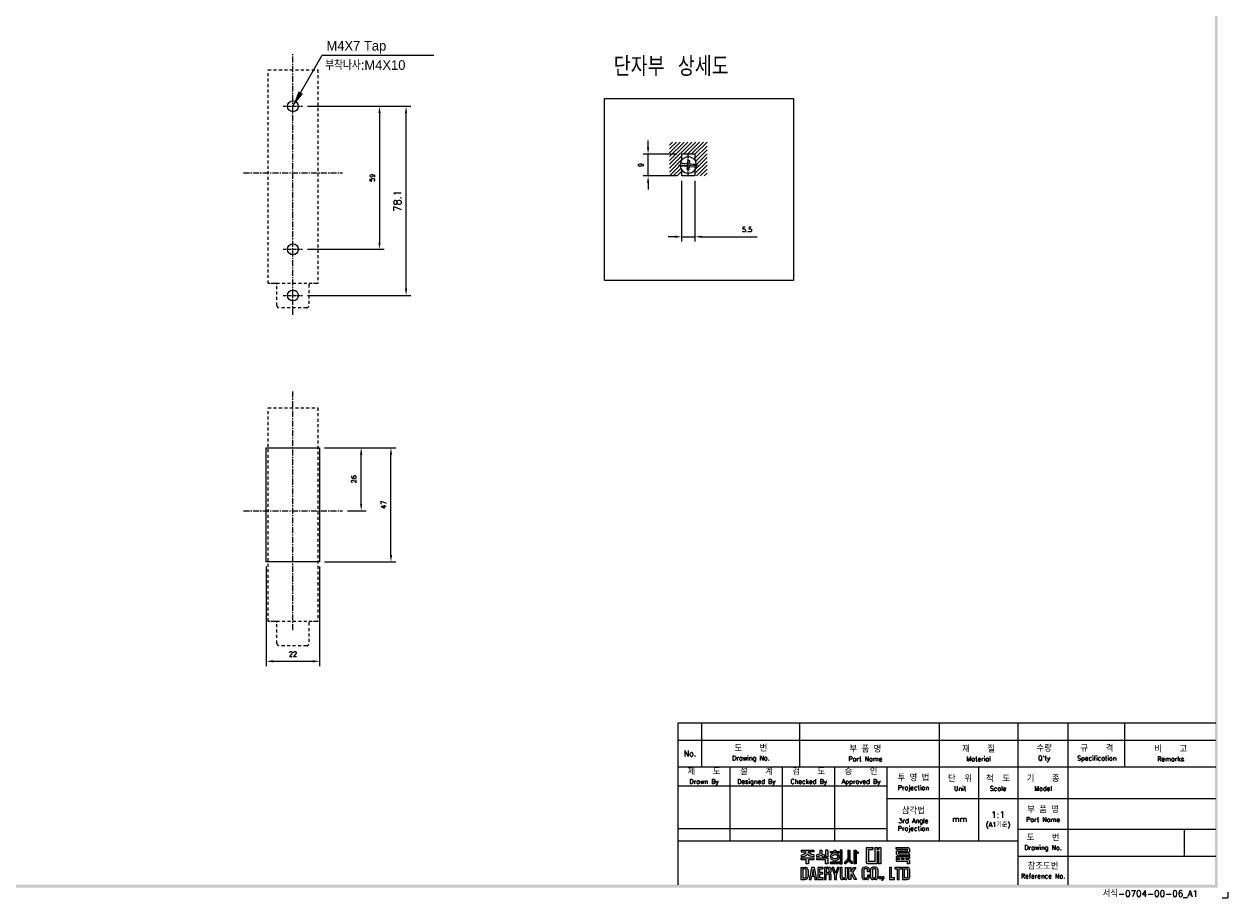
# Model space of a CAD drawing. Extents: x -44 to 949, y -75 to 622.
# Tile 4 of 6: x 452 to 949, y -75 to 285. Entities that reach past the tile are written whole.
import ezdxf

# ---------------------------------------------------------------- set-up
doc = ezdxf.new("R2010")
doc.units = 0
doc.header["$MEASUREMENT"] = 0
doc.linetypes.add('CENTER', pattern=[2, 1.25, -0.25, 0.25, -0.25])
doc.linetypes.add('HID', pattern=[3.5, 1.25, -1, 1.25])
doc.layers.get('0').update_dxf_attribs({"linetype": 'CONTINUOUS'})
doc.layers.add('AM_5', color=3, linetype='CONTINUOUS', lineweight=15)
for name, color, linetype in [('cen', 1, 'CENTER'), ('di', 3, 'CONTINUOUS'), ('DIM', 3, 'CONTINUOUS'), ('dimtaxt', 3, 'CONTINUOUS'), ('dwg', 7, 'CONTINUOUS'), ('Hid', 5, 'HID')]:
    doc.layers.add(name, color=color, linetype=linetype)
doc.styles.add('K', font='romank.shx', dxfattribs={"bigfont": 'ciwhhs.shx'})
doc.styles.add('KIM', font='ROMANS.shx', dxfattribs={"height": 5, "bigfont": 'GSG1.shx'})
doc.styles.add('ROMANS', font='romans')
doc.styles.get("Standard").update_dxf_attribs({"font": 'romans.shx', "height": 2, "bigfont": 'hgs.shx'})
doc.dimstyles.new('STANDARD$0', dxfattribs={"dimtxt": 5, "dimasz": 5, "dimexe": 1, "dimexo": 2, "dimgap": 2, "dimtad": 1, "dimdec": 4, "dimzin": 12, "dimdsep": 46, "dimtxsty": 'KIM', "dimcen": -1, "dimdle": 0.1, "dimadec": 0, "dimazin": 0, "dimtfac": 1, "dimtdec": 4, "dimtmove": 0, "dimatfit": 3, "dimfxl": 0, "dimtolj": 1, "dimtzin": 0, "dimarcsym": 0})
doc.dimstyles.new('STANDARD$7', dxfattribs={"dimtxt": 2.5, "dimasz": 3, "dimexe": 2, "dimexo": 2, "dimgap": 0.7, "dimtad": 1, "dimdsep": 46, "dimtxsty": 'ROMANS', "dimcen": 0, "dimclrd": 256, "dimclre": 256, "dimclrt": 254, "dimadec": 0, "dimazin": 0, "dimtfac": 1, "dimtofl": 0, "dimtmove": 1, "dimatfit": 3, "dimfxl": 0, "dimtolj": 1, "dimarcsym": 0})

# ---------------------------------------------------------------- blocks, each defined once
blk = doc.blocks.new('도면서식 A1')
at = {"layer": 'di', "insert": (780.92, -2.61), "char_height": 2.2, "width": 38.8706, "attachment_point": 4}
blk.add_mtext('서식-0704-00-06_A1', dxfattribs=at)
blk = doc.blocks.new('대륙')
at = {"layer": 'dimtaxt'}
for points in [[(70.89, 12.38), (72.38, 12.38), (72.38, 13.12), (70.01, 13.12), (70.01, 8), (70.53, 7.49), (73.84, 7.49), (73.84, 11.66), (74.29, 11.66), (74.29, 7.49), (75.14, 7.49), (75.14, 13.12), (74.29, 13.12), (74.29, 12.42), (73.84, 12.42), (73.84, 13.12), (73.01, 13.12), (73.01, 8.23), (70.89, 8.23)], [(61.83, 12.19), (61.11, 12.19), (61.11, 8.2), (57.74, 8.2), (57.74, 7.47), (61.11, 7.47), (61.83, 7.47)]]:
    blk.add_hatch(color=256, dxfattribs=at).paths.add_polyline_path(points)
h = blk.add_hatch(color=256, dxfattribs=at)
h.paths.add_polyline_path([(84.17, 12.56), (84.17, 11.99), (80.38, 11.99), (80.38, 10.74), (80.81, 10.32), (84.92, 10.32), (84.92, 10.92), (81.19, 10.92), (81.19, 11.44), (84.92, 11.44), (84.92, 12.6), (84.39, 13.12), (80.36, 13.12), (80.36, 12.56)])
h.paths.add_polyline_path([(83.7, 9.41), (84.92, 9.41), (84.92, 9.97), (80.36, 9.97), (80.36, 9.41), (81.48, 9.41), (81.48, 9.04), (80.35, 9.04), (80.35, 8.42), (84.18, 8.42), (84.18, 7.49), (84.92, 7.49), (84.92, 8.64), (84.52, 9.04), (83.7, 9.04)])
h.paths.add_polyline_path([(83, 9.41), (82.23, 9.41), (82.23, 9.04), (83, 9.04)], flags=17)
h = blk.add_hatch(color=256, dxfattribs=at)
edge = h.paths.add_edge_path()
edge.add_line((51.99, 12.18), (47.65, 12.18))
edge.add_line((47.65, 12.18), (47.65, 11.59))
edge.add_line((47.65, 11.59), (49.36, 11.59))
edge.add_ellipse((47.48, 11.55), major_axis=(1.89, 0.39), ratio=0.576936, start_angle=268.0794, end_angle=342.4305, ccw=False)
edge.add_line((47.64, 10.44), (47.64, 9.87))
edge.add_ellipse((47.59, 11.36), major_axis=(2.46, 0), ratio=0.608939, start_angle=-88.7913, end_angle=-24.3158)
edge.add_ellipse((52.06, 11.36), major_axis=(-2.46, 0), ratio=0.608939, start_angle=384.3158, end_angle=448.3061)
edge.add_line((51.99, 9.87), (51.99, 10.51))
edge.add_ellipse((52.11, 11.62), major_axis=(-1.91, 0.31), ratio=0.577613, start_angle=17.5125, end_angle=91.8636, ccw=False)
edge.add_line((50.24, 11.59), (51.99, 11.59))
edge.add_line((51.99, 11.59), (51.99, 12.18))
h.paths.add_polyline_path([(52, 9.48), (47.64, 9.48), (47.64, 8.87), (49.46, 8.87), (49.46, 7.49), (50.19, 7.49), (50.19, 8.88), (52, 8.88)])
edge = h.paths.add_edge_path()
edge.add_arc((55.25, 11.18), 0.45, 180, 220.7047, ccw=False)
edge.add_line((54.8, 11.18), (54.8, 12.18))
edge.add_line((54.8, 12.18), (54.06, 12.18))
edge.add_line((54.06, 12.18), (54.06, 11.18))
edge.add_arc((53.61, 11.18), 0.45, 319.2953, 360, ccw=False)
edge.add_spline(control_points=[(53.95, 10.89), (53.94, 10.88), (53.93, 10.87), (53.83, 10.76), (53.7, 10.68), (53.03, 10.51)], knot_values=[3.761053, 3.761053, 3.761053, 3.761053, 3.807132, 3.807132, 4.298097, 4.298097, 4.298097, 4.298097], degree=3, periodic=0)
edge.add_line((53.03, 10.51), (53.03, 9.85))
edge.add_spline(control_points=[(53.03, 9.85), (53.05, 9.85), (53.06, 9.85), (53.74, 9.96), (53.94, 10.08), (54.15, 10.22), (54.2, 10.3), (54.43, 10.6)], knot_values=[3.495949, 3.495949, 3.495949, 3.495949, 3.524444, 3.524444, 4.06832, 4.06832, 4.379503, 4.379503, 4.379503, 4.379503], degree=3, periodic=0)
edge.add_spline(control_points=[(54.43, 10.6), (54.65, 10.3), (54.71, 10.22), (54.92, 10.08), (55.12, 9.96), (55.75, 9.88), (55.78, 9.87), (55.8, 9.86)], knot_values=[3.495949, 3.495949, 3.495949, 3.495949, 3.807132, 3.807132, 4.351008, 4.351008, 4.402945, 4.402945, 4.402945, 4.402945], degree=3, periodic=0)
edge.add_line((55.8, 9.86), (55.8, 10.59))
edge.add_spline(control_points=[(55.8, 10.59), (55.78, 10.59), (55.76, 10.6), (55.19, 10.66), (55.03, 10.75), (54.92, 10.87), (54.91, 10.88), (54.91, 10.89)], knot_values=[3.761053, 3.761053, 3.761053, 3.761053, 3.81299, 3.81299, 4.356866, 4.356866, 4.402945, 4.402945, 4.402945, 4.402945], degree=3, periodic=0)
h.paths.add_polyline_path([(56.82, 9.48), (53.03, 9.48), (53.03, 8.87), (56.1, 8.87), (56.1, 7.49), (56.82, 7.49)])
h.paths.add_polyline_path([(56.82, 12.19), (56.1, 12.19), (56.1, 9.87), (56.82, 9.87)])
h.paths.add_polyline_path([(60.76, 11.76), (59.58, 11.76), (59.58, 12.19), (59.05, 12.19), (59.05, 11.76), (57.74, 11.76), (57.74, 11.21), (60.76, 11.21)])
edge = h.paths.add_edge_path()
edge.add_ellipse((59.26, 9.92), major_axis=(-1.56, 0), ratio=0.830145, start_angle=101.7462, end_angle=265.4383)
edge.add_line((59.38, 11.21), (59.13, 11.21))
edge.add_ellipse((59.26, 9.92), major_axis=(1.56, 0), ratio=0.830145, start_angle=94.5617, end_angle=259.6787)
edge.add_line((58.98, 8.65), (58.98, 8.2))
edge.add_line((58.98, 8.2), (59.58, 8.2))
edge.add_line((59.58, 8.2), (59.58, 8.65))
edge = h.paths.add_edge_path(flags=16)
edge.add_spline(control_points=[(60.26, 9.92), (60.26, 10.03), (60.22, 10.15), (60.06, 10.37), (59.93, 10.48), (59.59, 10.63), (59.39, 10.66), (58.99, 10.64), (58.8, 10.59), (58.5, 10.41), (58.39, 10.3), (58.27, 10.07), (58.25, 9.96), (58.28, 9.73), (58.34, 9.62), (58.54, 9.4), (58.69, 9.3), (59.06, 9.19), (59.26, 9.17), (59.65, 9.23), (59.83, 9.31), (60.09, 9.5), (60.18, 9.62), (60.25, 9.8), (60.26, 9.86), (60.26, 9.92)], knot_values=[0, 0, 0, 0, 0.543876, 0.543876, 1.087752, 1.087752, 1.631628, 1.631628, 2.175504, 2.175504, 2.71938, 2.71938, 3.263256, 3.263256, 3.807132, 3.807132, 4.351008, 4.351008, 4.894884, 4.894884, 5.43876, 5.43876, 5.982636, 5.982636, 6.283185, 6.283185, 6.283185, 6.283185], degree=3, periodic=0)
h = blk.add_hatch(color=256, dxfattribs=at)
edge = h.paths.add_edge_path()
edge.add_line((64.41, 12.18), (63.7, 12.18))
edge.add_line((63.7, 12.18), (63.7, 9.23))
edge.add_ellipse((62.86, 9.12), major_axis=(0.66, 0.841), ratio=0.672815, start_angle=218.7862, end_angle=304.0863, ccw=False)
edge.add_line((62.7, 8.19), (62.7, 7.51))
edge.add_ellipse((63.11, 8.54), major_axis=(0.964, 0.919), ratio=0.540942, start_angle=220.7961, end_angle=301.7505)
edge.add_ellipse((64.93, 8.53), major_axis=(-0.866, 0.919), ratio=0.569913, start_angle=58.7442, end_angle=145.288)
edge.add_line((65.35, 7.49), (65.35, 8.17))
edge.add_ellipse((65.18, 9.26), major_axis=(-0.67, 1.07), ratio=0.576723, start_angle=74.3826, end_angle=142.9847, ccw=False)
edge.add_line((64.41, 9.18), (64.41, 12.18))
h.paths.add_polyline_path([(66.65, 10.99), (67.26, 10.99), (67.26, 11.63), (66.64, 11.63), (66.64, 12.18), (65.92, 12.18), (65.92, 7.49), (66.65, 7.49)])
h = blk.add_hatch(color=256, dxfattribs=at)
h.paths.add_polyline_path([(47.58, 6.25), (47.58, 2.12), (49.06, 2.12, 0.414214), (50.06, 3.12), (50.06, 5.25, 0.414214), (49.06, 6.25)])
h.paths.add_polyline_path([(48.9, 5.73, -0.414214), (49.4, 5.23), (49.4, 3.16, -0.414214), (48.9, 2.66), (48.23, 2.66), (48.23, 5.73)], flags=16)
h.paths.add_polyline_path([(50.42, 2.11), (51.1, 2.11), (51.31, 3.17), (52.21, 3.17), (52.42, 2.11), (53.1, 2.11), (52.25, 6.23), (51.27, 6.23)])
h.paths.add_polyline_path([(51.77, 5.49), (52.09, 3.74), (51.43, 3.74)], flags=16)
h.paths.add_polyline_path([(53.4, 2.11), (55.25, 2.11), (55.25, 2.66), (54.07, 2.66), (54.07, 3.99), (55.15, 3.99), (55.15, 4.52), (54.06, 4.52), (54.06, 5.7), (55.21, 5.7), (55.21, 6.25), (53.4, 6.25)])
h.paths.add_polyline_path([(55.67, 2.12), (56.33, 2.12), (56.33, 4.05), (56.93, 4.05, -0.414214), (57.33, 3.65), (57.33, 2.12), (58.02, 2.12), (58.02, 3.65, 0.276846), (57.45, 4.24, 0.25864), (58.02, 4.77), (58.02, 5.43, 0.414214), (57.22, 6.23), (55.67, 6.23)])
h.paths.add_polyline_path([(56.33, 5.71), (57.04, 5.71, -0.414214), (57.34, 5.41), (57.34, 4.86, -0.414214), (57.04, 4.56), (56.33, 4.56)], flags=16)
h.paths.add_polyline_path([(59.2, 3.57), (59.2, 2.11), (59.85, 2.11), (59.85, 3.58), (60.8, 6.24), (60.13, 6.24), (59.53, 4.27), (58.97, 6.24), (58.28, 6.24)])
h.paths.add_polyline_path([(61.13, 2.78, 0.414214), (61.88, 2.03), (62.85, 2.03, 0.414214), (63.6, 2.78), (63.6, 6.24), (62.93, 6.24), (62.93, 2.84, -0.414214), (62.68, 2.59), (62.07, 2.59, -0.414214), (61.82, 2.84), (61.82, 6.24), (61.13, 6.24)])
h.paths.add_polyline_path([(64.11, 2.12), (64.77, 2.12), (64.77, 3.42), (64.98, 3.87), (65.9, 2.12), (66.68, 2.12), (65.38, 4.46), (66.48, 6.23), (65.69, 6.23), (64.76, 4.66), (64.76, 6.23), (64.11, 6.23)])
h.paths.add_polyline_path([(68.62, 2.84, 0.414214), (69.42, 2.04), (70.32, 2.04, 0.414214), (71.12, 2.84), (71.12, 3.62), (70.47, 3.62), (70.47, 2.85, -0.414214), (70.17, 2.55), (69.58, 2.55, -0.414214), (69.28, 2.85), (69.28, 5.49, -0.414214), (69.58, 5.79), (70.16, 5.79, -0.414214), (70.46, 5.49), (70.46, 4.76), (71.12, 4.76), (71.12, 5.52, 0.414214), (70.32, 6.32), (69.42, 6.32, 0.414214), (68.62, 5.52)])
h.paths.add_polyline_path([(71.57, 2.84, 0.414214), (72.37, 2.04), (73.25, 2.04, 0.414214), (74.05, 2.84), (74.05, 5.52, 0.414214), (73.25, 6.32), (72.37, 6.32, 0.414214), (71.57, 5.52)])
h.paths.add_polyline_path([(72.23, 5.5, -0.414214), (72.53, 5.8), (73.09, 5.8, -0.414214), (73.39, 5.5), (73.39, 2.85, -0.414214), (73.09, 2.55), (72.53, 2.55, -0.414214), (72.23, 2.85)], flags=16)
h.paths.add_polyline_path([(74.42, 2.34), (75.05, 2.34), (75.05, 2.98), (74.42, 2.98)])
h.paths.add_polyline_path([(75.76, 2.34, -0.316213), (75.39, 2.07), (75.39, 1.77, 0.409412), (76.08, 2.47), (76.08, 2.98), (75.39, 2.98), (75.39, 2.34)])
h.paths.add_polyline_path([(78.08, 2.12), (79.79, 2.12), (79.79, 2.67), (78.75, 2.67), (78.75, 6.24), (78.08, 6.24)])
h.paths.add_polyline_path([(80.68, 2.12), (81.35, 2.12), (81.35, 5.7), (82.27, 5.7), (82.27, 6.24), (79.92, 6.24), (79.92, 5.7), (80.68, 5.7)])
h.paths.add_polyline_path([(82.59, 2.13), (84.07, 2.13, 0.414214), (85.07, 3.13), (85.07, 5.24, 0.414214), (84.07, 6.24), (82.59, 6.24)])
h.paths.add_polyline_path([(83.24, 5.73), (83.9, 5.73, -0.414214), (84.4, 5.23), (84.4, 3.15, -0.414214), (83.9, 2.65), (83.24, 2.65)], flags=16)
for p, q in [((70.01, 13.12), (70.01, 8)), ((70.01, 13.12), (72.38, 13.12)), ((72.38, 13.12), (72.38, 12.38)), ((73.01, 13.12), (73.01, 8.23)), ((73.01, 13.12), (73.84, 13.12)), ((73.84, 13.12), (73.84, 12.42)), ((73.84, 12.42), (74.29, 12.42)), ((74.29, 13.12), (75.14, 13.12)), ((74.29, 13.12), (74.29, 12.42)), ((75.14, 13.12), (75.14, 7.49)), ((80.36, 13.12), (84.39, 13.12)), ((80.36, 12.56), (80.36, 13.12)), ((80.36, 12.56), (84.17, 12.56)), ((84.17, 12.56), (84.17, 11.99)), ((84.92, 12.6), (84.39, 13.12)), ((84.92, 12.6), (84.92, 11.44)), ((47.64, 10.44), (47.64, 9.87)), ((47.64, 9.48), (52, 9.48)), ((47.64, 8.87), (47.64, 9.48)), ((49.46, 8.87), (47.64, 8.87)), ((47.65, 12.18), (51.99, 12.18)), ((47.65, 12.18), (47.65, 11.59)), ((47.65, 11.59), (49.36, 11.59)), ((49.46, 7.49), (49.46, 8.87)), ((50.19, 8.88), (50.19, 7.49)), ((52, 8.88), (50.19, 8.88)), ((51.99, 11.59), (50.24, 11.59)), ((51.99, 12.18), (51.99, 11.59)), ((51.99, 10.51), (51.99, 9.87)), ((52, 9.48), (52, 8.88)), ((53.03, 9.85), (53.03, 10.51)), ((53.03, 9.48), (56.82, 9.48)), ((53.03, 8.87), (53.03, 9.48)), ((56.1, 8.87), (53.03, 8.87)), ((54.06, 12.18), (54.8, 12.18)), ((54.06, 12.18), (54.06, 11.18)), ((54.8, 12.18), (54.8, 11.18)), ((55.8, 9.86), (55.8, 10.59)), ((56.82, 12.19), (56.1, 12.19)), ((56.1, 12.19), (56.1, 9.87)), ((56.82, 9.87), (56.1, 9.87)), ((56.1, 7.49), (56.1, 8.87)), ((56.82, 12.19), (56.82, 9.87)), ((56.82, 9.48), (56.82, 7.49)), ((57.74, 11.76), (59.05, 11.76)), ((57.74, 11.21), (57.74, 11.76)), ((60.76, 11.21), (57.74, 11.21)), ((58.98, 8.2), (58.98, 8.65)), ((59.05, 11.76), (59.05, 12.19)), ((59.05, 12.19), (59.58, 12.19)), ((59.58, 12.19), (59.58, 11.76)), ((59.58, 11.76), (60.76, 11.76)), ((59.58, 8.65), (59.58, 8.2)), ((60.76, 11.76), (60.76, 11.21)), ((61.11, 12.19), (61.11, 8.2)), ((61.83, 12.19), (61.11, 12.19)), ((61.83, 7.47), (61.83, 12.19)), ((63.7, 12.18), (64.41, 12.18)), ((63.7, 12.18), (63.7, 9.23)), ((64.41, 12.18), (64.41, 9.18)), ((65.92, 7.49), (65.92, 12.18)), ((65.92, 12.18), (66.64, 12.18)), ((66.64, 12.18), (66.64, 11.63)), ((66.64, 11.63), (67.26, 11.63)), ((66.65, 10.99), (66.65, 7.49)), ((67.26, 10.99), (66.65, 10.99)), ((67.26, 11.63), (67.26, 10.99)), ((70.89, 12.38), (70.89, 8.23)), ((70.89, 12.38), (72.38, 12.38)), ((73.84, 11.66), (73.84, 7.49)), ((73.84, 11.66), (74.29, 11.66)), ((74.29, 11.66), (74.29, 7.49)), ((80.35, 9.04), (81.48, 9.04)), ((80.35, 9.04), (80.35, 8.42)), ((80.35, 8.42), (84.18, 8.42)), ((80.36, 9.97), (84.92, 9.97)), ((80.36, 9.97), (80.36, 9.41)), ((80.36, 9.41), (81.48, 9.41)), ((80.38, 11.99), (84.17, 11.99)), ((80.38, 11.99), (80.38, 10.74)), ((80.81, 10.32), (80.38, 10.74)), ((80.81, 10.32), (84.92, 10.32)), ((81.19, 11.44), (84.92, 11.44)), ((81.19, 11.44), (81.19, 10.92)), ((81.19, 10.92), (84.92, 10.92)), ((81.48, 9.41), (81.48, 9.04)), ((82.23, 9.41), (83, 9.41)), ((82.23, 9.41), (82.23, 9.04)), ((82.23, 9.04), (83, 9.04)), ((83, 9.41), (83, 9.04)), ((83.7, 9.41), (84.92, 9.41)), ((83.7, 9.41), (83.7, 9.04)), ((83.7, 9.04), (84.52, 9.04)), ((84.18, 8.42), (84.18, 7.49)), ((84.92, 8.64), (84.52, 9.04)), ((84.92, 10.92), (84.92, 10.32)), ((84.92, 9.97), (84.92, 9.41)), ((84.92, 8.64), (84.92, 7.49)), ((47.58, 6.25), (47.58, 2.12)), ((47.58, 6.25), (49.06, 6.25)), ((48.23, 5.73), (48.23, 2.66)), ((48.9, 5.73), (48.23, 5.73)), ((49.4, 3.16), (49.4, 5.23)), ((50.19, 7.49), (49.46, 7.49)), ((50.06, 5.25), (50.06, 3.12)), ((51.27, 6.23), (50.42, 2.11)), ((52.25, 6.23), (51.27, 6.23)), ((51.77, 5.49), (51.43, 3.74)), ((52.09, 3.74), (51.77, 5.49)), ((53.1, 2.11), (52.25, 6.23)), ((55.21, 6.25), (53.4, 6.25)), ((53.4, 6.25), (53.4, 2.11)), ((54.06, 5.7), (55.21, 5.7)), ((54.06, 4.52), (54.06, 5.7)), ((55.15, 4.52), (54.06, 4.52)), ((55.15, 3.99), (55.15, 4.52)), ((55.21, 5.7), (55.21, 6.25)), ((55.67, 6.23), (55.67, 2.12)), ((57.22, 6.23), (55.67, 6.23)), ((56.82, 7.49), (56.1, 7.49)), ((56.33, 5.71), (56.33, 4.56)), ((57.04, 5.71), (56.33, 5.71)), ((56.33, 4.56), (57.04, 4.56)), ((57.34, 4.86), (57.34, 5.41)), ((57.74, 8.2), (61.11, 8.2)), ((57.74, 7.47), (57.74, 8.2)), ((61.11, 7.47), (57.74, 7.47)), ((58.02, 4.77), (58.02, 5.43)), ((58.97, 6.24), (58.28, 6.24)), ((58.28, 6.24), (59.2, 3.57)), ((59.53, 4.27), (58.97, 6.24)), ((60.13, 6.24), (59.53, 4.27)), ((59.85, 3.58), (60.8, 6.24)), ((60.8, 6.24), (60.13, 6.24)), ((61.11, 7.47), (61.83, 7.47)), ((61.13, 6.24), (61.13, 2.78)), ((61.82, 6.24), (61.13, 6.24)), ((61.82, 2.84), (61.82, 6.24)), ((62.7, 7.51), (62.7, 8.19)), ((62.93, 2.84), (62.93, 6.24)), ((62.93, 6.24), (63.6, 6.24)), ((63.6, 6.24), (63.6, 2.78)), ((64.11, 2.12), (64.11, 6.23)), ((64.11, 6.23), (64.76, 6.23)), ((64.76, 4.66), (65.69, 6.23)), ((64.76, 6.23), (64.76, 4.66)), ((65.35, 7.49), (65.35, 8.17)), ((66.48, 6.23), (65.38, 4.46)), ((65.38, 4.46), (66.68, 2.12)), ((65.69, 6.23), (66.48, 6.23)), ((66.65, 7.49), (65.92, 7.49)), ((68.62, 2.84), (68.62, 5.52)), ((69.28, 5.49), (69.28, 2.85)), ((70.32, 6.32), (69.42, 6.32)), ((70.16, 5.79), (69.58, 5.79)), ((70.53, 7.49), (70.01, 8)), ((70.46, 4.76), (70.46, 5.49)), ((71.12, 4.76), (70.46, 4.76)), ((73.84, 7.49), (70.53, 7.49)), ((73.01, 8.23), (70.89, 8.23)), ((71.12, 5.52), (71.12, 4.76)), ((71.57, 2.84), (71.57, 5.52)), ((72.23, 5.5), (72.23, 2.85)), ((73.25, 6.32), (72.37, 6.32)), ((73.09, 5.8), (72.53, 5.8)), ((73.39, 2.85), (73.39, 5.5)), ((74.05, 5.52), (74.05, 2.84)), ((75.14, 7.49), (74.29, 7.49)), ((78.08, 6.24), (78.08, 2.12)), ((78.75, 6.24), (78.08, 6.24)), ((78.75, 2.67), (78.75, 6.24)), ((82.27, 6.24), (79.92, 6.24)), ((79.92, 6.24), (79.92, 5.7)), ((79.92, 5.7), (80.68, 5.7)), ((80.68, 5.7), (80.68, 2.12)), ((81.35, 2.12), (81.35, 5.7)), ((81.35, 5.7), (82.27, 5.7)), ((82.27, 5.7), (82.27, 6.24)), ((82.59, 6.24), (82.59, 2.13)), ((84.07, 6.24), (82.59, 6.24)), ((83.24, 2.65), (83.24, 5.73)), ((83.24, 5.73), (83.9, 5.73)), ((84.92, 7.49), (84.18, 7.49)), ((84.4, 3.15), (84.4, 5.23)), ((85.07, 3.13), (85.07, 5.24)), ((47.58, 2.12), (49.06, 2.12)), ((48.23, 2.66), (48.9, 2.66)), ((50.42, 2.11), (51.1, 2.11)), ((51.1, 2.11), (51.31, 3.17)), ((51.31, 3.17), (52.21, 3.17)), ((51.43, 3.74), (52.09, 3.74)), ((52.21, 3.17), (52.42, 2.11)), ((52.42, 2.11), (53.1, 2.11)), ((53.4, 2.11), (55.25, 2.11)), ((54.07, 3.99), (55.15, 3.99)), ((54.07, 2.66), (54.07, 3.99)), ((55.25, 2.66), (54.07, 2.66)), ((55.25, 2.11), (55.25, 2.66)), ((55.67, 2.12), (56.33, 2.12)), ((56.33, 2.12), (56.33, 4.05)), ((56.33, 4.05), (56.93, 4.05)), ((57.33, 3.65), (57.33, 2.12)), ((57.33, 2.12), (58.02, 2.12)), ((58.02, 2.12), (58.02, 3.65)), ((59.2, 3.57), (59.2, 2.11)), ((59.2, 2.11), (59.85, 2.11)), ((59.85, 2.11), (59.85, 3.58)), ((62.85, 2.03), (61.88, 2.03)), ((62.68, 2.59), (62.07, 2.59)), ((64.77, 2.12), (64.11, 2.12)), ((64.98, 3.87), (64.77, 3.42)), ((64.77, 3.42), (64.77, 2.12)), ((65.9, 2.12), (64.98, 3.87)), ((66.68, 2.12), (65.9, 2.12)), ((70.32, 2.04), (69.42, 2.04)), ((70.17, 2.55), (69.58, 2.55)), ((70.47, 3.62), (70.47, 2.85)), ((71.12, 3.62), (70.47, 3.62)), ((71.12, 2.84), (71.12, 3.62)), ((73.25, 2.04), (72.37, 2.04)), ((73.09, 2.55), (72.53, 2.55)), ((74.42, 2.98), (74.42, 2.34)), ((75.05, 2.98), (74.42, 2.98)), ((75.05, 2.34), (74.42, 2.34)), ((75.05, 2.98), (75.05, 2.34)), ((75.39, 2.98), (75.39, 2.34)), ((76.08, 2.98), (75.39, 2.98)), ((75.76, 2.34), (75.39, 2.34)), ((75.39, 2.07), (75.39, 1.77)), ((76.08, 2.98), (76.08, 2.47)), ((78.08, 2.12), (79.79, 2.12)), ((79.79, 2.67), (78.75, 2.67)), ((79.79, 2.12), (79.79, 2.67)), ((80.68, 2.12), (81.35, 2.12)), ((82.59, 2.13), (84.07, 2.13)), ((83.9, 2.65), (83.24, 2.65))]:
    blk.add_line(p, q, dxfattribs=at)
for centre, radius, start, end in [((53.61, 11.18), 0.45, 319.2953, 360), ((55.25, 11.18), 0.45, 180, 220.7047), ((48.9, 5.23), 0.5, 0, 90), ((49.06, 5.25), 1, 0, 90), ((57.22, 4.85), 0.8, 270, 270), ((57.04, 5.41), 0.3, 0, 90), ((57.04, 4.86), 0.3, 270, 0), ((57.22, 5.43), 0.8, 0, 90), ((57.26, 5.02), 0.8, 283.6828, 341.6876), ((57.24, 3.47), 0.8, 12.921, 74.819), ((69.42, 5.52), 0.8, 90, 180), ((69.58, 5.49), 0.3, 90, 180), ((70.16, 5.49), 0.3, 0, 90), ((70.32, 5.52), 0.8, 0, 90), ((72.37, 5.52), 0.8, 90, 180), ((72.53, 5.5), 0.3, 90, 180), ((73.09, 5.5), 0.3, 0, 90), ((73.25, 5.52), 0.8, 0, 90), ((83.9, 5.23), 0.5, 0, 90), ((84.07, 5.24), 1, 0, 90), ((48.9, 3.16), 0.5, 270, 0), ((49.06, 3.12), 1, 270, 0), ((56.93, 3.65), 0.4, 0, 90), ((61.88, 2.78), 0.75, 180, 270), ((62.07, 2.84), 0.25, 180, 270), ((62.68, 2.84), 0.25, 270, 0), ((62.85, 2.78), 0.75, 270, 0), ((69.42, 2.84), 0.8, 180, 270), ((69.58, 2.85), 0.3, 180, 270), ((70.17, 2.85), 0.3, 270, 0), ((70.32, 2.84), 0.8, 270, 0), ((72.37, 2.84), 0.8, 180, 270), ((72.53, 2.85), 0.3, 180, 270), ((73.09, 2.85), 0.3, 270, 0), ((73.25, 2.84), 0.8, 270, 0), ((75.38, 2.47), 0.7, 270.9408, 0), ((75.38, 2.47), 0.4, 271.6466, 341.8371), ((83.9, 3.15), 0.5, 270, 0), ((84.07, 3.13), 1, 270, 0)]:
    blk.add_arc(centre, radius, start, end, dxfattribs=at)
for centre, major_axis, ratio, start_param, end_param in [((47.48, 11.55), (1.89, 0.39), 0.576936, 4.678869, 5.97654), ((47.59, 11.36), (-2.46, 0), 0.608939, 1.591893, 2.717202), ((59.26, 9.92), (1.56, 0), 0.830145, 1.650413, 4.532248), ((59.26, 9.92), (-1.56, 0), 0.830145, 1.775806, 4.632772), ((62.86, 9.12), (0.66, 0.841), 0.672815, 3.81854, 5.307307), ((63.11, 8.54), (0.964, 0.919), 0.540942, 3.853619, 5.26654)]:
    blk.add_ellipse(centre, major_axis=major_axis, ratio=ratio, start_param=start_param, end_param=end_param, dxfattribs=at)
at = {"layer": 'dimtaxt', "extrusion": (0, 0, -1)}
for centre, major_axis, ratio, start_param, end_param in [((52.06, 11.36), (-2.46, 0), 0.608939, -1.541231, -0.42439), ((52.11, 11.62), (-1.91, 0.31), 0.577613, 4.679864, 5.977535), ((64.93, 8.53), (-0.866, 0.919), 0.569913, 3.747431, 5.257905), ((65.18, 9.26), (-0.67, 1.07), 0.576723, 3.787632, 4.984965)]:
    blk.add_ellipse(centre, major_axis=major_axis, ratio=ratio, start_param=start_param, end_param=end_param, dxfattribs=at)
at = {"layer": 'dimtaxt'}
for points, knots in [([(53.95, 10.89), (53.94, 10.88), (53.93, 10.87), (53.83, 10.76), (53.7, 10.68), (53.03, 10.51)], [3.7610527, 3.7610527, 3.7610527, 3.7610527, 3.8071317, 3.8071317, 4.2980967, 4.2980967, 4.2980967, 4.2980967]), ([(54.43, 10.6), (54.2, 10.3), (54.15, 10.22), (53.94, 10.08), (53.74, 9.96), (53.06, 9.85), (53.05, 9.85), (53.03, 9.85)], [3.4959493, 3.4959493, 3.4959493, 3.4959493, 3.8071317, 3.8071317, 4.3510077, 4.3510077, 4.3795026, 4.3795026, 4.3795026, 4.3795026]), ([(54.43, 10.6), (54.65, 10.3), (54.71, 10.22), (54.92, 10.08), (55.12, 9.96), (55.75, 9.88), (55.78, 9.87), (55.8, 9.86)], [3.4959493, 3.4959493, 3.4959493, 3.4959493, 3.8071317, 3.8071317, 4.3510077, 4.3510077, 4.4029453, 4.4029453, 4.4029453, 4.4029453]), ([(54.91, 10.89), (54.91, 10.88), (54.92, 10.87), (55.03, 10.75), (55.19, 10.66), (55.76, 10.6), (55.78, 10.59), (55.8, 10.59)], [3.7610527, 3.7610527, 3.7610527, 3.7610527, 3.8071317, 3.8071317, 4.3510077, 4.3510077, 4.4029453, 4.4029453, 4.4029453, 4.4029453]), ([(60.26, 9.92), (60.26, 10.03), (60.22, 10.15), (60.06, 10.37), (59.93, 10.48), (59.59, 10.63), (59.39, 10.66), (58.99, 10.64), (58.8, 10.59), (58.5, 10.41), (58.39, 10.3), (58.27, 10.07), (58.25, 9.96), (58.28, 9.73), (58.34, 9.62), (58.54, 9.4), (58.69, 9.3), (59.06, 9.19), (59.26, 9.17), (59.65, 9.23), (59.83, 9.31), (60.09, 9.5), (60.18, 9.62), (60.25, 9.8), (60.26, 9.86), (60.26, 9.92)], [0, 0, 0, 0, 0.543876, 0.543876, 1.087752, 1.087752, 1.631628, 1.631628, 2.175504, 2.175504, 2.71938, 2.71938, 3.263256, 3.263256, 3.807132, 3.807132, 4.351008, 4.351008, 4.894884, 4.894884, 5.43876, 5.43876, 5.982636, 5.982636, 6.283185, 6.283185, 6.283185, 6.283185])]:
    blk.add_open_spline(points, degree=3, knots=knots, dxfattribs=at)
blk = doc.blocks.new('*D84')
at = {"layer": 'di', "ltscale": 2}
for p, q in [((569.45, 251.11), (601.1, 251.11)), ((599.1, 248.31), (599.1, 194.91)), ((569.45, 192.11), (601.1, 192.11))]:
    blk.add_line(p, q, dxfattribs=at)
for points in [[(598.64, 248.31), (599.57, 248.31), (599.1, 251.11)], [(598.64, 194.91), (599.57, 194.91), (599.1, 192.11)]]:
    blk.add_solid(points, dxfattribs=at)
at = {"layer": 'di', "ltscale": 2, "insert": (596.1, 221.61), "char_height": 2, "attachment_point": 5, "rotation": 90}
blk.add_mtext('\\A1;59', dxfattribs=at)
blk = doc.blocks.new('*D85')
at = {"layer": 'DIM'}
for p, q in [((576.38, 110.23), (605.84, 110.23)), ((603.84, 66.03), (603.84, 107.43)), ((576.38, 63.23), (605.84, 63.23))]:
    blk.add_line(p, q, dxfattribs=at)
for points in [[(603.37, 107.43), (604.31, 107.43), (603.84, 110.23)], [(603.37, 66.03), (604.31, 66.03), (603.84, 63.23)]]:
    blk.add_solid(points, dxfattribs=at)
at = {"layer": 'DIM', "insert": (600.84, 86.73), "char_height": 2, "attachment_point": 5, "rotation": 90}
blk.add_mtext('\\A1;47', dxfattribs=at)
blk = doc.blocks.new('*D86')
at = {"layer": 'DIM'}
for p, q in [((585.84, 110.23), (593.54, 110.23)), ((591.54, 87.03), (591.54, 107.43)), ((585.84, 84.23), (593.54, 84.23))]:
    blk.add_line(p, q, dxfattribs=at)
for points in [[(591.08, 107.43), (592.01, 107.43), (591.54, 110.23)], [(591.08, 87.03), (592.01, 87.03), (591.54, 84.23)]]:
    blk.add_solid(points, dxfattribs=at)
at = {"layer": 'DIM', "insert": (588.54, 97.23), "char_height": 2, "attachment_point": 5, "rotation": 90}
blk.add_mtext('\\A1;26', dxfattribs=at)
blk = doc.blocks.new('*D87')
at = {"layer": 'DIM'}
for p, q in [((552.38, 61.23), (552.38, 20.16)), ((574.38, 61.23), (574.38, 20.16)), ((555.18, 22.16), (571.58, 22.16))]:
    blk.add_line(p, q, dxfattribs=at)
for points in [[(555.18, 22.62), (555.18, 21.69), (552.38, 22.16)], [(571.58, 22.62), (571.58, 21.69), (574.38, 22.16)]]:
    blk.add_solid(points, dxfattribs=at)
at = {"layer": 'DIM', "insert": (563.38, 25.16), "char_height": 2, "attachment_point": 5}
blk.add_mtext('\\A1;22', dxfattribs=at)
blk = doc.blocks.new('*D89')
at = {"layer": 'DIM'}
for p, q in [((723.8, 220.36), (723.8, 195.27)), ((729.3, 220.36), (729.3, 195.27)), ((721, 197.27), (718.2, 197.27)), ((723.8, 197.27), (729.3, 197.27)), ((732.1, 197.27), (754.9, 197.27))]:
    blk.add_line(p, q, dxfattribs=at)
for points in [[(721, 197.74), (721, 196.81), (723.8, 197.27)], [(732.1, 197.74), (732.1, 196.81), (729.3, 197.27)]]:
    blk.add_solid(points, dxfattribs=at)
at = {"layer": 'DIM', "insert": (750.8, 200.27), "char_height": 2, "attachment_point": 5}
blk.add_mtext('\\A1;5.5', dxfattribs=at)
blk = doc.blocks.new('*D90')
at = {"layer": 'DIM'}
for p, q in [((709.95, 234.16), (709.95, 236.96)), ((721.8, 231.36), (707.95, 231.36)), ((709.95, 222.36), (709.95, 231.36)), ((721.8, 222.36), (707.95, 222.36)), ((709.95, 219.56), (709.95, 216.76))]:
    blk.add_line(p, q, dxfattribs=at)
for points in [[(709.48, 234.16), (710.41, 234.16), (709.95, 231.36)], [(709.48, 219.56), (710.41, 219.56), (709.95, 222.36)]]:
    blk.add_solid(points, dxfattribs=at)
at = {"layer": 'DIM', "insert": (706.95, 226.86), "char_height": 2, "attachment_point": 5, "rotation": 90}
blk.add_mtext('\\A1;9', dxfattribs=at)
blk = doc.blocks.new('fdfsadfas')
at = {"color": 7, "linetype": 'Continuous', "lineweight": 15}
for p, q in [((235.99, 338.13), (235.88, 336.88)), ((236.99, 338.04), (235.99, 338.13)), ((236.88, 336.79), (236.99, 338.04)), ((234, 336.04), (235.79, 335.88)), ((235.88, 336.88), (234.09, 337.04)), ((235.79, 335.88), (235.68, 334.64)), ((235.68, 334.64), (236.68, 334.55)), ((236.68, 334.55), (236.79, 335.8)), ((236.79, 335.8), (238.58, 335.64)), ((238.67, 336.64), (236.88, 336.79))]:
    blk.add_line(p, q, dxfattribs=at)
for start, end in [(3.5525, 166.3852), (166.3852, 183.5525), (183.5525, 346.3852), (346.3852, 3.5525)]:
    blk.add_arc((236.33, 336.34), 3.35, start, end, dxfattribs=at)
for points, knots in [([(232.99, 336.13), (233, 336.13), (233.02, 336.13), (233.19, 336.11), (233.45, 336.09), (233.73, 336.07), (233.92, 336.05), (234, 336.04)], [0, 0, 0, 0, 0.210927, 0.421827, 0.633563, 0.84758, 1, 1, 1, 1]), ([(234.09, 337.04), (233.97, 337.05), (233.74, 337.07), (233.44, 337.1), (233.21, 337.12), (233.09, 337.13), (233.08, 337.13), (233.08, 337.13)], [0, 0, 0, 0, 0.219553, 0.439238, 0.655713, 0.868958, 1, 1, 1, 1]), ([(238.58, 335.64), (238.69, 335.63), (238.92, 335.61), (239.23, 335.58), (239.46, 335.56), (239.57, 335.55), (239.59, 335.55), (239.59, 335.55)], [0, 0, 0, 0, 0.219553, 0.439238, 0.655713, 0.868958, 1, 1, 1, 1]), ([(239.68, 336.55), (239.67, 336.55), (239.64, 336.55), (239.47, 336.56), (239.22, 336.59), (238.94, 336.61), (238.74, 336.63), (238.67, 336.64)], [0, 0, 0, 0, 0.2109274, 0.4218266, 0.6335624, 0.8475799, 1, 1, 1, 1])]:
    blk.add_open_spline(points, degree=3, knots=knots, dxfattribs=at)
blk = doc.blocks.new('fsadfsadfasddfsa')
at = {"color": 7, "linetype": 'Continuous', "lineweight": 15}
for centre in [(3430.11, 1414.03), (3430.11, 1355.03), (3430.11, 1335.98)]:
    blk.add_circle(centre, 2.25, dxfattribs=at)
blk = doc.blocks.new('*D67')
at = {"layer": 'DIM'}
for p, q in [((571.45, 251.11), (612.07, 251.11)), ((610.07, 175.86), (610.07, 248.31)), ((569.45, 173.06), (612.07, 173.06))]:
    blk.add_line(p, q, dxfattribs=at)
for points in [[(609.6, 248.31), (610.54, 248.31), (610.07, 251.11)], [(609.6, 175.86), (610.54, 175.86), (610.07, 173.06)]]:
    blk.add_solid(points, dxfattribs=at)
at = {"layer": 'DIM', "insert": (606.57, 212.08), "char_height": 5, "attachment_point": 5, "rotation": 90, "style": 'KIM'}
blk.add_mtext('\\A1;{\\H0.6x;78.1}', dxfattribs=at)

msp = doc.modelspace()

# ---------------------------------------------------------------- linework, layer by layer
for p, q in [((729.304, 231.359), (723.804, 231.359)), ((723.804, 231.359), (723.804, 228.772)), ((729.304, 231.359), (729.304, 228.772)), ((723.804, 224.946), (723.804, 222.359)), ((729.304, 224.946), (729.304, 222.359)), ((729.304, 222.359), (723.804, 222.359)), ((552.383, 63.23), (552.383, 110.23)), ((552.383, 110.23), (574.383, 110.23)), ((574.383, 110.23), (574.383, 63.23)), ((574.383, 63.23), (552.383, 63.23))]:
    msp.add_line(p, q)
at = {"color": 7, "linetype": 'Continuous', "lineweight": 15}
for centre in [(563.383, 251.109), (563.383, 192.109)]:
    msp.add_circle(centre, 2.25, dxfattribs=at)
at = {"layer": 'AM_5'}
for p, q in [((718.804, 235.125), (720.037, 236.359)), ((718.804, 233.534), (721.628, 236.359)), ((718.804, 231.943), (723.219, 236.359)), ((718.804, 230.352), (724.81, 236.359)), ((718.804, 228.761), (726.401, 236.359)), ((718.804, 227.17), (727.992, 236.359)), ((724.583, 231.359), (729.583, 236.359)), ((726.174, 231.359), (731.174, 236.359)), ((727.765, 231.359), (732.765, 236.359)), ((729.304, 231.306), (734.304, 236.306)), ((729.304, 229.715), (734.304, 234.715)), ((718.804, 225.579), (723.804, 230.579)), ((718.804, 223.988), (723.804, 228.988)), ((729.304, 224.942), (734.304, 229.942)), ((729.545, 228.366), (734.304, 233.124)), ((729.893, 227.123), (734.304, 231.533)), ((718.804, 222.397), (723.204, 226.798)), ((720.356, 222.359), (723.493, 225.496)), ((721.947, 222.359), (723.804, 224.215)), ((729.304, 223.351), (734.304, 228.351)), ((729.902, 222.359), (734.304, 226.76)), ((731.493, 222.359), (734.304, 225.169)), ((733.084, 222.359), (734.304, 223.578)), ((723.538, 222.359), (723.804, 222.624))]:
    msp.add_line(p, q, dxfattribs=at)
at = {"layer": 'cen', "ltscale": 2}
for p, q in [((563.383, 165.14), (563.383, 272.894)), ((542.925, 223.659), (583.841, 223.659)), ((563.383, 34.995), (563.383, 133.465)), ((542.925, 84.23), (583.841, 84.23))]:
    msp.add_line(p, q, dxfattribs=at)
at = {"layer": 'cen'}
for p, q in [((559.32, 251.109), (567.446, 251.109)), ((726.554, 222.217), (726.554, 231.501)), ((722.491, 226.859), (730.617, 226.859)), ((559.32, 192.109), (567.446, 192.109)), ((559.32, 173.059), (567.446, 173.059))]:
    msp.add_line(p, q, dxfattribs=at)
at = {"layer": 'di'}
for p in [(949.233, -73.056), (946.833, -75.456)]:
    msp.add_line(p, (949.233, -75.456), dxfattribs=at)
msp.add_lwpolyline([(692.022, 254.277), (770.011, 254.277), (770.011, 179.296), (692.022, 179.296)], close=True, dxfattribs=at)
at = {"layer": 'dimtaxt'}
for p, q in [((944.236, -3.332), (722.236, -3.332)), ((722.236, -3.332), (722.236, -70.056)), ((732.103, -21.355), (732.103, -3.355)), ((772.636, -21.332), (772.636, -3.332)), ((830.236, -21.332), (830.236, -3.332)), ((862.636, -21.332), (862.636, -3.332)), ((883.265, -21.332), (883.265, -3.332)), ((906.714, -21.332), (906.714, -3.332)), ((944.236, -10.532), (722.236, -10.532)), ((743.836, -52.079), (743.836, -21.531)), ((765.436, -52.079), (765.436, -21.531)), ((787.036, -52.079), (787.036, -21.531)), ((808.636, -52.079), (808.636, -21.531)), ((830.236, -52.079), (830.236, -21.531)), ((846.436, -52.079), (846.436, -21.531)), ((862.636, -70.1), (862.636, -21.531)), ((883.265, -70.1), (883.265, -21.531)), ((808.636, -29.361), (722.285, -29.361)), ((944.236, -34.567), (808.636, -34.567)), ((808.636, -47.009), (722.312, -47.009)), ((944.236, -47.296), (862.636, -47.296)), ((931.265, -58.383), (931.265, -47.296)), ((862.636, -52.079), (722.236, -52.079)), ((944.236, -58.383), (862.636, -58.383))]:
    msp.add_line(p, q, dxfattribs=at)
at = {"layer": 'dwg'}
msp.add_line((944.236, -21.531), (722.236, -21.531), dxfattribs=at)
for points in [[(945.033, 617.544), (943.833, 616.344), (945.033, -71.256), (943.833, -70.056)], [(722.433, -21.351), (722.433, -21.711), (943.936, -21.351), (943.936, -21.711)], [(945.033, -71.256), (943.833, -70.056), (-34.167, -71.256), (-32.967, -70.056)]]:
    msp.add_trace(points, dxfattribs=at)
at = {"layer": 'Hid'}
for p, q in [((553.133, 266.159), (573.633, 266.159)), ((553.133, 178.059), (553.133, 266.159)), ((573.633, 266.159), (573.633, 178.059)), ((573.633, 178.059), (553.133, 178.059)), ((553.133, 126.73), (573.633, 126.73)), ((553.133, 38.63), (553.133, 126.73)), ((573.633, 126.73), (573.633, 38.63)), ((573.633, 38.63), (553.133, 38.63))]:
    msp.add_line(p, q, dxfattribs=at)
for points in [[(573.133, 178.059), (570.483, 178.059, 0.4142136), (569.983, 177.559), (569.983, 168.959, -0.4142136), (568.983, 167.959), (557.783, 167.959, -0.4142136), (556.783, 168.959), (556.783, 177.559, 0.4142136), (556.283, 178.059), (553.633, 178.059)], [(573.133, 38.63), (570.483, 38.63, 0.4142136), (569.983, 38.13), (569.983, 29.53, -0.4142136), (568.983, 28.53), (557.783, 28.53, -0.4142136), (556.783, 29.53), (556.783, 38.13, 0.4142136), (556.283, 38.63), (553.633, 38.63)]]:
    msp.add_lwpolyline(points, format="xyb", dxfattribs=at)

# ---------------------------------------------------------------- block references
msp.add_blockref('fdfsadfas', (490.22, -109.48))
at = {"layer": 'di', "xscale": 1.2, "yscale": 1.2, "zscale": 1.2}
msp.add_blockref('대륙', (715.894, -70.355), dxfattribs=at)
at = {"layer": 'DIM'}
msp.add_blockref('fsadfsadfasddfsa', (-2866.723, -1162.924), dxfattribs=at)
at = {"layer": 'dwg', "xscale": 1.2, "yscale": 1.2, "zscale": 1.2}
msp.add_blockref('도면서식 A1', (-39.567, -70.656), dxfattribs=at)

# ---------------------------------------------------------------- texts
at = {"layer": 'AM_5', "char_height": 4, "attachment_point": 1, "style": 'K'}
for s, insert, width in [('M4X7 Tap', (577.224, 278.088), 39.56265), ('부착나사:M4X10', (576.666, 270.129), 43.9089)]:
    msp.add_mtext(s, dxfattribs=dict(at, insert=insert, width=width))
at = {"layer": 'di'}
for s, insert, char_height, width, attachment_point in [('{\\Fromans,hgs|c129;단자부 상세도}', (695.773, 271.553), 8, 135.45529, 1), ('No.', (727.268, -15.892), 2.4, 9.66973, 5), ('{\\H1.1x;도    번\\P\\H0.72727x;Drawing No.}', (752.369, -15.892), 2.4, 40.53304, 5), ('{\\H1.1x;부 품 명\\P\\H0.72727x;Part Name}', (799.636, -15.932), 2.4, 54, 5), ('{\\H1.1x;재    질\\P\\H0.72727x;Material}', (846.341, -15.932), 2.4, 33.04919, 5), ("{\\H1.1x;수량\\P\\H0.72727x;Q'ty}", (873.401, -15.932), 2.4, 11.35081, 5), ('{\\H1.1x;규    격\\P\\H0.72727x;Specification}', (895.127, -15.932), 2.4, 32.4, 5), ('{\\H1.1x;비    고\\P\\H0.72727x;Remarks}', (925.607, -15.932), 2.4, 46.8, 5), ('{\\H1.1x;제    도\\P\\H0.72727x;Drawn By}', (733.036, -25.536), 2.4, 21.6, 5), ('{\\H1.1x;설    계}\\P{\\H0.8x;Designed By}', (754.636, -25.536), 2.4, 21.6, 5), ('{\\H1.1x;검    도\\P\\H0.72727x;Checked By}', (776.236, -25.536), 2.4, 21.6, 5), ('승    인\\P{\\H0.72727x;Approved By}', (797.836, -25.536), 2.64, 21.6, 5), ('투 영 법\\P{\\H0.72727x;Projection}', (819.436, -28.139), 2.64, 21.6, 5), ('{\\H1.1x;단  위}\\P{\\H0.8x;Unit}', (838.706, -28.139), 2.4, 19.2, 5), ('{\\H1.1x;척  도\\P\\H0.72727x;Scale}', (854.354, -28.139), 2.4, 19.2, 5), ('기    종\\P{\\H0.72727x;Model}', (872.95, -28.139), 2.64, 20.62949, 5), ('{\\H1.1x;삼각법\\H0.45455x;\\P\\H1.6x;3rd Angle\\PProjection}', (819.436, -43.323), 2.4, 21.6, 5), ('부 품 명\\P{\\H0.72727x;Part Name}', (872.95, -40.931), 2.64, 20.62949, 5), ('도    번\\P{\\H0.72727x;Drawing No.}', (872.95, -52.839), 2.64, 20.62949, 5), ('참조도번\\P{\\H0.72727x;Reference No.}', (872.95, -64.219), 2.64, 20.62949, 5)]:
    msp.add_mtext(s, dxfattribs=dict(at, insert=insert, char_height=char_height, width=width, attachment_point=attachment_point))
at = {"layer": 'dimtaxt'}
msp.add_text('mm', height=2.4, dxfattribs=at).set_placement((835.44, -44.091))
at = {"layer": 'dimtaxt', "insert": (854.354, -43.323), "char_height": 2.64, "width": 19.2, "attachment_point": 5}
msp.add_mtext('1:1\\P{\\H0.72727x;(A1기준)}', dxfattribs=at)

# ---------------------------------------------------------------- dimensions: what is measured, and where the dimension line sits
at = {"layer": 'di', "ltscale": 2}
dim = msp.add_linear_dim(base=(599.103, 192.11), p1=(567.446, 251.109), p2=(567.446, 192.11), angle=90, dimstyle='STANDARD$0', override={"dimtxt": 3, "dimasz": 2.8, "dimexe": 2, "dimdec": 2, "dimzin": 8, "dimtxsty": 'Standard', "dimcen": 0, "dimclrd": 256, "dimclre": 256, "dimclrt": 256, "dimadec": 2, "dimazin": 2, "dimtfac": 0.6, "dimtdec": 2, "dimtzin": 8, "dimlwd": 65535, "dimlwe": 65535, "dimarcsym": 1}, dxfattribs=at)
dim.commit()
dim.dimension.update_dxf_attribs({"geometry": '*D84', "text_midpoint": (599.103, 221.609), "dimtype": 160})
at = {"layer": 'DIM'}
dim = msp.add_linear_dim(base=(610.068883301, 251.108920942), p1=(567.445643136, 173.058920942), p2=(569.445643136, 251.108920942), angle=90, text='{\\H0.6x;<>}', dimstyle='STANDARD$0', override={"dimtxt": 3, "dimasz": 2.8, "dimexe": 2, "dimdec": 1, "dimzin": 8, "dimcen": 0, "dimclrd": 256, "dimclre": 256, "dimclrt": 256, "dimadec": 2, "dimazin": 2, "dimtfac": 0.6, "dimtdec": 2, "dimtzin": 8, "dimlwd": 65535, "dimlwe": 65535, "dimarcsym": 1}, dxfattribs=at)
dim.commit()
dim.dimension.update_dxf_attribs({"geometry": '*D67', "text_midpoint": (610.068883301, 212.083920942), "dimtype": 160})
for base, p1, p2, picture, middle in [((709.947, 231.359), (723.804, 222.359), (723.804, 231.359), '*D90', (709.947, 226.859)), ((603.841, 110.23), (574.383, 63.23), (574.383, 110.23), '*D85', (603.841, 86.73)), ((591.545, 110.23), (583.841, 84.23), (583.841, 110.23), '*D86', (591.545, 97.23))]:
    dim = msp.add_linear_dim(base=base, p1=p1, p2=p2, angle=90, dimstyle='STANDARD$0', override={"dimtxt": 3, "dimasz": 2.8, "dimexe": 2, "dimdec": 2, "dimzin": 8, "dimtxsty": 'Standard', "dimcen": 0, "dimclrd": 256, "dimclre": 256, "dimclrt": 256, "dimadec": 2, "dimazin": 2, "dimtfac": 0.6, "dimtdec": 2, "dimtzin": 8, "dimlwd": 65535, "dimlwe": 65535, "dimarcsym": 1}, dxfattribs=at)
    dim.commit()
    dim.dimension.update_dxf_attribs({"geometry": picture, "text_midpoint": middle, "dimtype": 160})
for base, p1, p2, picture, middle in [((729.304, 197.274), (723.804, 222.359), (729.304, 222.359), '*D89', (750.804, 197.274)), ((574.383, 22.155), (552.383, 63.23), (574.383, 63.23), '*D87', (563.383, 22.155))]:
    dim = msp.add_linear_dim(base=base, p1=p1, p2=p2, dimstyle='STANDARD$0', override={"dimtxt": 3, "dimasz": 2.8, "dimexe": 2, "dimdec": 2, "dimzin": 8, "dimtxsty": 'Standard', "dimcen": 0, "dimclrd": 256, "dimclre": 256, "dimclrt": 256, "dimadec": 2, "dimazin": 2, "dimtfac": 0.6, "dimtdec": 2, "dimtzin": 8, "dimlwd": 65535, "dimlwe": 65535, "dimarcsym": 1}, dxfattribs=at)
    dim.commit()
    dim.dimension.update_dxf_attribs({"geometry": picture, "text_midpoint": middle, "dimtype": 160})

# ---------------------------------------------------------------- leaders
at = {"layer": 'AM_5'}
msp.add_leader([(563.383, 251.109), (575.41, 272.159), (621.506, 272.159)], dimstyle='STANDARD$7', override={"dimtxt": 6.5, "dimasz": 6.5, "dimexe": 0.8, "dimgap": 2, "dimdec": 1, "dimtxsty": 'Standard', "dimclrt": 256, "dimadec": 2, "dimtp": 0.2, "dimtfac": 0.72, "dimtdec": 1, "dimtofl": 1, "dimtmove": 0, "dimtvp": 0.76, "dimtzin": 0, "dimlwd": 20, "dimlwe": 20}, dxfattribs=at)

doc.saveas('drawing.dxf')
